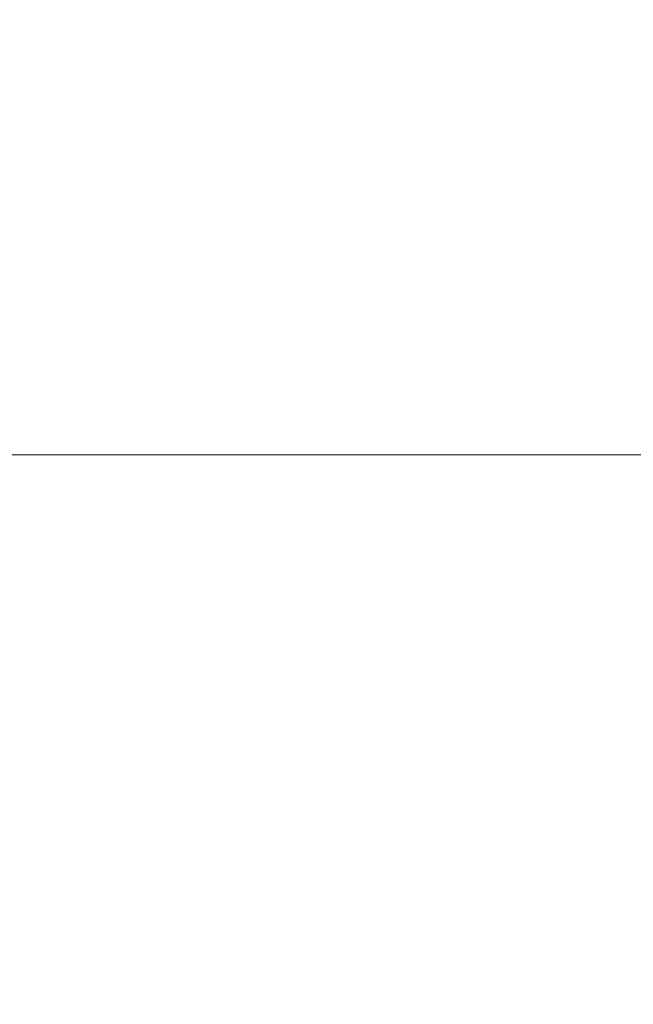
# Model space of a CAD drawing. Header units: millimetres. Extents: x -79464 to -76785, y -3788210 to -3782955.
# Tile 58 of 131: x -78332.19261 to -78332.18657, y -3785139.98132 to -3785139.97163. Entities that reach past the tile are written whole.
import ezdxf

# ---------------------------------------------------------------- set-up
doc = ezdxf.new("R2010")
doc.units = ezdxf.units.MM
doc.header["$LTSCALE"] = 8
doc.header["$MEASUREMENT"] = 0
doc.layers.add('VPM TEMPLATE', color=7, linetype='Continuous')

msp = doc.modelspace()

# ---------------------------------------------------------------- linework, layer by layer
at = {"layer": 'VPM TEMPLATE', "color": 7, "lineweight": 9}
for points in [[(-78327.5190875, -3785142.0659724), (-78327.5190875, -3785139.1339935), (-78328.4623166, -3785139.1339935), (-78328.7763142, -3785139.4776327), (-78331.5713876, -3785139.4776327), (-78331.5713876, -3785139.9759096), (-78332.6716155, -3785139.9759096), (-78332.6716155, -3785137.3568878)], [(-78332.6716155, -3785138.4479423), (-78332.6716155, -3785138.9474465), (-78332.6716155, -3785139.4457233), (-78332.6716155, -3785139.9452275), (-78332.6716155, -3785139.9759096), (-78331.5713876, -3785139.9759096), (-78331.7605279, -3785139.9759096), (-78332.6085688, -3785139.9759096), (-78332.6716155, -3785139.9759096), (-78332.6716155, -3785137.3568878)], [(-78332.6716155, -3785138.4479423), (-78332.6716155, -3785138.9474465), (-78332.6716155, -3785139.4457233), (-78332.6716155, -3785139.9452275), (-78332.6716155, -3785139.9759096), (-78331.5713876, -3785139.9759096), (-78331.7605279, -3785139.9759096), (-78332.6085688, -3785139.9759096), (-78332.6716155, -3785139.9759096), (-78332.6716155, -3785137.3568878)], [(-78332.6716155, -3785138.4479423), (-78332.6716155, -3785138.9474465), (-78332.6716155, -3785139.4457233), (-78332.6716155, -3785139.9452275), (-78332.6716155, -3785139.9759096), (-78331.5713876, -3785139.9759096), (-78331.7605279, -3785139.9759096), (-78332.6085688, -3785139.9759096), (-78332.6716155, -3785139.9759096), (-78332.6716155, -3785137.3568878)], [(-78332.6716155, -3785138.4479423), (-78332.6716155, -3785138.9474465), (-78332.6716155, -3785139.4457233), (-78332.6716155, -3785139.9452275), (-78332.6716155, -3785139.9759096), (-78331.5713876, -3785139.9759096), (-78331.7605279, -3785139.9759096), (-78332.6085688, -3785139.9759096), (-78332.6716155, -3785139.9759096), (-78332.6716155, -3785137.3568878)], [(-78332.6716155, -3785138.4479423), (-78332.6716155, -3785138.9474465), (-78332.6716155, -3785139.4457233), (-78332.6716155, -3785139.9452275), (-78332.6716155, -3785139.9759096), (-78331.5713876, -3785139.9759096), (-78331.7605279, -3785139.9759096), (-78332.6085688, -3785139.9759096), (-78332.6716155, -3785139.9759096), (-78332.6716155, -3785137.3568878)], [(-78332.6716155, -3785138.4479423), (-78332.6716155, -3785138.9474465), (-78332.6716155, -3785139.4457233), (-78332.6716155, -3785139.9452275), (-78332.6716155, -3785139.9759096), (-78331.5713876, -3785139.9759096), (-78331.7605279, -3785139.9759096), (-78332.6085688, -3785139.9759096), (-78332.6716155, -3785139.9759096), (-78332.6716155, -3785137.3568878)], [(-78332.6716155, -3785138.4479423), (-78332.6716155, -3785138.9474465), (-78332.6716155, -3785139.4457233), (-78332.6716155, -3785139.9452275), (-78332.6716155, -3785139.9759096), (-78331.5713876, -3785139.9759096), (-78331.7605279, -3785139.9759096), (-78332.6085688, -3785139.9759096), (-78332.6716155, -3785139.9759096), (-78332.6716155, -3785137.3568878)], [(-78332.6716155, -3785138.4479423), (-78332.6716155, -3785138.9474465), (-78332.6716155, -3785139.4457233), (-78332.6716155, -3785139.9452275), (-78332.6716155, -3785139.9759096), (-78331.5713876, -3785139.9759096), (-78331.7605279, -3785139.9759096), (-78332.6085688, -3785139.9759096), (-78332.6716155, -3785139.9759096), (-78332.6716155, -3785137.3568878)], [(-78332.6716155, -3785138.4479423), (-78332.6716155, -3785138.9474465), (-78332.6716155, -3785139.4457233), (-78332.6716155, -3785139.9452275), (-78332.6716155, -3785139.9759096), (-78331.5713876, -3785139.9759096), (-78331.7605279, -3785139.9759096), (-78332.6085688, -3785139.9759096), (-78332.6716155, -3785139.9759096), (-78332.6716155, -3785137.3568878)], [(-78332.6716155, -3785138.4479423), (-78332.6716155, -3785138.9474465), (-78332.6716155, -3785139.4457233), (-78332.6716155, -3785139.9452275), (-78332.6716155, -3785139.9759096), (-78331.5713876, -3785139.9759096), (-78331.7605279, -3785139.9759096), (-78332.6085688, -3785139.9759096), (-78332.6716155, -3785139.9759096), (-78332.6716155, -3785137.3568878)], [(-78332.6716155, -3785138.4479423), (-78332.6716155, -3785138.9474465), (-78332.6716155, -3785139.4457233), (-78332.6716155, -3785139.9452275), (-78332.6716155, -3785139.9759096), (-78331.5713876, -3785139.9759096), (-78331.7605279, -3785139.9759096), (-78332.6085688, -3785139.9759096), (-78332.6716155, -3785139.9759096), (-78332.6716155, -3785137.3568878)], [(-78332.6716155, -3785138.4479423), (-78332.6716155, -3785138.9474465), (-78332.6716155, -3785139.4457233), (-78332.6716155, -3785139.9452275), (-78332.6716155, -3785139.9759096), (-78331.5713876, -3785139.9759096), (-78331.7605279, -3785139.9759096), (-78332.6085688, -3785139.9759096), (-78332.6716155, -3785139.9759096), (-78332.6716155, -3785137.3568878)], [(-78332.6716155, -3785138.4479423), (-78332.6716155, -3785138.9474465), (-78332.6716155, -3785139.4457233), (-78332.6716155, -3785139.9452275), (-78332.6716155, -3785139.9759096), (-78331.5713876, -3785139.9759096), (-78331.7605279, -3785139.9759096), (-78332.6085688, -3785139.9759096), (-78332.6716155, -3785139.9759096), (-78332.6716155, -3785137.3568878)], [(-78332.6716155, -3785138.4479423), (-78332.6716155, -3785138.9474465), (-78332.6716155, -3785139.4457233), (-78332.6716155, -3785139.9452275), (-78332.6716155, -3785139.9759096), (-78331.5713876, -3785139.9759096), (-78331.7605279, -3785139.9759096), (-78332.6085688, -3785139.9759096), (-78332.6716155, -3785139.9759096), (-78332.6716155, -3785137.3568878)], [(-78332.6716155, -3785138.4479423), (-78332.6716155, -3785138.9474465), (-78332.6716155, -3785139.4457233), (-78332.6716155, -3785139.9452275), (-78332.6716155, -3785139.9759096), (-78331.5713876, -3785139.9759096), (-78331.7605279, -3785139.9759096), (-78332.6085688, -3785139.9759096), (-78332.6716155, -3785139.9759096), (-78332.6716155, -3785137.3568878)], [(-78332.6716155, -3785138.4479423), (-78332.6716155, -3785138.9474465), (-78332.6716155, -3785139.4457233), (-78332.6716155, -3785139.9452275), (-78332.6716155, -3785139.9759096), (-78331.5713876, -3785139.9759096), (-78331.7605279, -3785139.9759096), (-78332.6085688, -3785139.9759096), (-78332.6716155, -3785139.9759096), (-78332.6716155, -3785137.3568878)], [(-78332.6716155, -3785138.4479423), (-78332.6716155, -3785138.9474465), (-78332.6716155, -3785139.4457233), (-78332.6716155, -3785139.9452275), (-78332.6716155, -3785139.9759096), (-78331.5713876, -3785139.9759096), (-78331.7605279, -3785139.9759096), (-78332.6085688, -3785139.9759096), (-78332.6716155, -3785139.9759096), (-78332.6716155, -3785137.3568878)], [(-78332.6716155, -3785138.4479423), (-78332.6716155, -3785138.9474465), (-78332.6716155, -3785139.4457233), (-78332.6716155, -3785139.9452275), (-78332.6716155, -3785139.9759096), (-78331.5713876, -3785139.9759096), (-78331.7605279, -3785139.9759096), (-78332.6085688, -3785139.9759096), (-78332.6716155, -3785139.9759096), (-78332.6716155, -3785137.3568878)], [(-78332.6716155, -3785138.4479423), (-78332.6716155, -3785138.9474465), (-78332.6716155, -3785139.4457233), (-78332.6716155, -3785139.9452275), (-78332.6716155, -3785139.9759096), (-78331.5713876, -3785139.9759096), (-78331.7605279, -3785139.9759096), (-78332.6085688, -3785139.9759096), (-78332.6716155, -3785139.9759096), (-78332.6716155, -3785137.3568878)], [(-78332.6716155, -3785138.4479423), (-78332.6716155, -3785138.9474465), (-78332.6716155, -3785139.4457233), (-78332.6716155, -3785139.9452275), (-78332.6716155, -3785139.9759096), (-78331.5713876, -3785139.9759096), (-78331.7605279, -3785139.9759096), (-78332.6085688, -3785139.9759096), (-78332.6716155, -3785139.9759096), (-78332.6716155, -3785137.3568878)], [(-78332.6716155, -3785138.4479423), (-78332.6716155, -3785138.9474465), (-78332.6716155, -3785139.4457233), (-78332.6716155, -3785139.9452275), (-78332.6716155, -3785139.9759096), (-78331.5713876, -3785139.9759096), (-78331.7605279, -3785139.9759096), (-78332.6085688, -3785139.9759096), (-78332.6716155, -3785139.9759096), (-78332.6716155, -3785137.3568878)], [(-78332.6716155, -3785138.4479423), (-78332.6716155, -3785138.9474465), (-78332.6716155, -3785139.4457233), (-78332.6716155, -3785139.9452275), (-78332.6716155, -3785139.9759096), (-78331.5713876, -3785139.9759096), (-78331.7605279, -3785139.9759096), (-78332.6085688, -3785139.9759096), (-78332.6716155, -3785139.9759096), (-78332.6716155, -3785137.3568878)], [(-78332.6716155, -3785138.4479423), (-78332.6716155, -3785138.9474465), (-78332.6716155, -3785139.4457233), (-78332.6716155, -3785139.9452275), (-78332.6716155, -3785139.9759096), (-78331.5713876, -3785139.9759096), (-78331.7605279, -3785139.9759096), (-78332.6085688, -3785139.9759096), (-78332.6716155, -3785139.9759096), (-78332.6716155, -3785137.3568878)], [(-78332.6716155, -3785138.4479423), (-78332.6716155, -3785138.9474465), (-78332.6716155, -3785139.4457233), (-78332.6716155, -3785139.9452275), (-78332.6716155, -3785139.9759096), (-78331.5713876, -3785139.9759096), (-78331.7605279, -3785139.9759096), (-78332.6085688, -3785139.9759096), (-78332.6716155, -3785139.9759096), (-78332.6716155, -3785137.3568878)], [(-78332.6716155, -3785138.4479423), (-78332.6716155, -3785138.9474465), (-78332.6716155, -3785139.4457233), (-78332.6716155, -3785139.9452275), (-78332.6716155, -3785139.9759096), (-78331.5713876, -3785139.9759096), (-78331.7605279, -3785139.9759096), (-78332.6085688, -3785139.9759096), (-78332.6716155, -3785139.9759096), (-78332.6716155, -3785137.3568878)], [(-78332.6716155, -3785138.4479423), (-78332.6716155, -3785138.9474465), (-78332.6716155, -3785139.4457233), (-78332.6716155, -3785139.9452275), (-78332.6716155, -3785139.9759096), (-78331.5713876, -3785139.9759096), (-78331.7605279, -3785139.9759096), (-78332.6085688, -3785139.9759096), (-78332.6716155, -3785139.9759096), (-78332.6716155, -3785137.3568878)], [(-78332.6716155, -3785138.4479423), (-78332.6716155, -3785138.9474465), (-78332.6716155, -3785139.4457233), (-78332.6716155, -3785139.9452275), (-78332.6716155, -3785139.9759096), (-78331.5713876, -3785139.9759096), (-78331.7605279, -3785139.9759096), (-78332.6085688, -3785139.9759096), (-78332.6716155, -3785139.9759096), (-78332.6716155, -3785137.3568878)], [(-78332.6716155, -3785138.4479423), (-78332.6716155, -3785138.9474465), (-78332.6716155, -3785139.4457233), (-78332.6716155, -3785139.9452275), (-78332.6716155, -3785139.9759096), (-78331.5713876, -3785139.9759096), (-78331.7605279, -3785139.9759096), (-78332.6085688, -3785139.9759096), (-78332.6716155, -3785139.9759096), (-78332.6716155, -3785137.3568878)], [(-78332.6716155, -3785138.4479423), (-78332.6716155, -3785138.9474465), (-78332.6716155, -3785139.4457233), (-78332.6716155, -3785139.9452275), (-78332.6716155, -3785139.9759096), (-78331.5713876, -3785139.9759096), (-78331.7605279, -3785139.9759096), (-78332.6085688, -3785139.9759096), (-78332.6716155, -3785139.9759096), (-78332.6716155, -3785137.3568878)], [(-78332.6716155, -3785138.4479423), (-78332.6716155, -3785138.9474465), (-78332.6716155, -3785139.4457233), (-78332.6716155, -3785139.9452275), (-78332.6716155, -3785139.9759096), (-78331.5713876, -3785139.9759096), (-78331.7605279, -3785139.9759096), (-78332.6085688, -3785139.9759096), (-78332.6716155, -3785139.9759096), (-78332.6716155, -3785137.3568878)], [(-78332.6716155, -3785138.4479423), (-78332.6716155, -3785138.9474465), (-78332.6716155, -3785139.4457233), (-78332.6716155, -3785139.9452275), (-78332.6716155, -3785139.9759096), (-78331.5713876, -3785139.9759096), (-78331.7605279, -3785139.9759096), (-78332.6085688, -3785139.9759096), (-78332.6716155, -3785139.9759096), (-78332.6716155, -3785137.3568878)], [(-78332.6716155, -3785138.4479423), (-78332.6716155, -3785138.9474465), (-78332.6716155, -3785139.4457233), (-78332.6716155, -3785139.9452275), (-78332.6716155, -3785139.9759096), (-78331.5713876, -3785139.9759096), (-78331.7605279, -3785139.9759096), (-78332.6085688, -3785139.9759096), (-78332.6716155, -3785139.9759096), (-78332.6716155, -3785137.3568878)], [(-78332.6716155, -3785138.4479423), (-78332.6716155, -3785138.9474465), (-78332.6716155, -3785139.4457233), (-78332.6716155, -3785139.9452275), (-78332.6716155, -3785139.9759096), (-78331.5713876, -3785139.9759096), (-78331.7605279, -3785139.9759096), (-78332.6085688, -3785139.9759096), (-78332.6716155, -3785139.9759096), (-78332.6716155, -3785137.3568878)], [(-78332.6716155, -3785138.4479423), (-78332.6716155, -3785138.9474465), (-78332.6716155, -3785139.4457233), (-78332.6716155, -3785139.9452275), (-78332.6716155, -3785139.9759096), (-78331.5713876, -3785139.9759096), (-78331.7605279, -3785139.9759096), (-78332.6085688, -3785139.9759096), (-78332.6716155, -3785139.9759096), (-78332.6716155, -3785137.3568878)], [(-78332.6716155, -3785138.4479423), (-78332.6716155, -3785138.9474465), (-78332.6716155, -3785139.4457233), (-78332.6716155, -3785139.9452275), (-78332.6716155, -3785139.9759096), (-78331.5713876, -3785139.9759096), (-78331.7605279, -3785139.9759096), (-78332.6085688, -3785139.9759096), (-78332.6716155, -3785139.9759096), (-78332.6716155, -3785137.3568878)], [(-78332.6716155, -3785138.4479423), (-78332.6716155, -3785138.9474465), (-78332.6716155, -3785139.4457233), (-78332.6716155, -3785139.9452275), (-78332.6716155, -3785139.9759096), (-78331.5713876, -3785139.9759096), (-78331.7605279, -3785139.9759096), (-78332.6085688, -3785139.9759096), (-78332.6716155, -3785139.9759096), (-78332.6716155, -3785137.3568878)], [(-78332.6716155, -3785138.4479423), (-78332.6716155, -3785138.9474465), (-78332.6716155, -3785139.4457233), (-78332.6716155, -3785139.9452275), (-78332.6716155, -3785139.9759096), (-78331.5713876, -3785139.9759096), (-78331.7605279, -3785139.9759096), (-78332.6085688, -3785139.9759096), (-78332.6716155, -3785139.9759096), (-78332.6716155, -3785137.3568878)], [(-78332.6716155, -3785138.4479423), (-78332.6716155, -3785138.9474465), (-78332.6716155, -3785139.4457233), (-78332.6716155, -3785139.9452275), (-78332.6716155, -3785139.9759096), (-78331.5713876, -3785139.9759096), (-78331.7605279, -3785139.9759096), (-78332.6085688, -3785139.9759096), (-78332.6716155, -3785139.9759096), (-78332.6716155, -3785137.3568878)], [(-78332.6716155, -3785138.4479423), (-78332.6716155, -3785138.9474465), (-78332.6716155, -3785139.4457233), (-78332.6716155, -3785139.9452275), (-78332.6716155, -3785139.9759096), (-78331.5713876, -3785139.9759096), (-78331.7605279, -3785139.9759096), (-78332.6085688, -3785139.9759096), (-78332.6716155, -3785139.9759096), (-78332.6716155, -3785137.3568878)], [(-78332.6716155, -3785138.4479423), (-78332.6716155, -3785138.9474465), (-78332.6716155, -3785139.4457233), (-78332.6716155, -3785139.9452275), (-78332.6716155, -3785139.9759096), (-78331.5713876, -3785139.9759096), (-78331.7605279, -3785139.9759096), (-78332.6085688, -3785139.9759096), (-78332.6716155, -3785139.9759096), (-78332.6716155, -3785137.3568878)], [(-78332.6716155, -3785138.4479423), (-78332.6716155, -3785138.9474465), (-78332.6716155, -3785139.4457233), (-78332.6716155, -3785139.9452275), (-78332.6716155, -3785139.9759096), (-78331.5713876, -3785139.9759096), (-78331.7605279, -3785139.9759096), (-78332.6085688, -3785139.9759096), (-78332.6716155, -3785139.9759096), (-78332.6716155, -3785137.3568878)], [(-78332.6716155, -3785138.4479423), (-78332.6716155, -3785138.9474465), (-78332.6716155, -3785139.4457233), (-78332.6716155, -3785139.9452275), (-78332.6716155, -3785139.9759096), (-78331.5713876, -3785139.9759096), (-78331.7605279, -3785139.9759096), (-78332.6085688, -3785139.9759096), (-78332.6716155, -3785139.9759096), (-78332.6716155, -3785137.3568878)], [(-78332.6716155, -3785138.4479423), (-78332.6716155, -3785138.9474465), (-78332.6716155, -3785139.4457233), (-78332.6716155, -3785139.9452275), (-78332.6716155, -3785139.9759096), (-78331.5713876, -3785139.9759096), (-78331.7605279, -3785139.9759096), (-78332.6085688, -3785139.9759096), (-78332.6716155, -3785139.9759096), (-78332.6716155, -3785137.3568878)], [(-78332.6716155, -3785138.4479423), (-78332.6716155, -3785138.9474465), (-78332.6716155, -3785139.4457233), (-78332.6716155, -3785139.9452275), (-78332.6716155, -3785139.9759096), (-78331.5713876, -3785139.9759096), (-78331.7605279, -3785139.9759096), (-78332.6085688, -3785139.9759096), (-78332.6716155, -3785139.9759096), (-78332.6716155, -3785137.3568878)], [(-78332.6716155, -3785138.4479423), (-78332.6716155, -3785138.9474465), (-78332.6716155, -3785139.4457233), (-78332.6716155, -3785139.9452275), (-78332.6716155, -3785139.9759096), (-78331.5713876, -3785139.9759096), (-78331.7605279, -3785139.9759096), (-78332.6085688, -3785139.9759096), (-78332.6716155, -3785139.9759096), (-78332.6716155, -3785137.3568878)], [(-78332.6716155, -3785138.4479423), (-78332.6716155, -3785138.9474465), (-78332.6716155, -3785139.4457233), (-78332.6716155, -3785139.9452275), (-78332.6716155, -3785139.9759096), (-78331.5713876, -3785139.9759096), (-78331.7605279, -3785139.9759096), (-78332.6085688, -3785139.9759096), (-78332.6716155, -3785139.9759096), (-78332.6716155, -3785137.3568878)], [(-78332.6716155, -3785138.4479423), (-78332.6716155, -3785138.9474465), (-78332.6716155, -3785139.4457233), (-78332.6716155, -3785139.9452275), (-78332.6716155, -3785139.9759096), (-78331.5713876, -3785139.9759096), (-78331.7605279, -3785139.9759096), (-78332.6085688, -3785139.9759096), (-78332.6716155, -3785139.9759096), (-78332.6716155, -3785137.3568878)], [(-78332.6716155, -3785138.4479423), (-78332.6716155, -3785138.9474465), (-78332.6716155, -3785139.4457233), (-78332.6716155, -3785139.9452275), (-78332.6716155, -3785139.9759096), (-78331.5713876, -3785139.9759096), (-78331.7605279, -3785139.9759096), (-78332.6085688, -3785139.9759096), (-78332.6716155, -3785139.9759096), (-78332.6716155, -3785137.3568878)], [(-78332.6716155, -3785138.4479423), (-78332.6716155, -3785138.9474465), (-78332.6716155, -3785139.4457233), (-78332.6716155, -3785139.9452275), (-78332.6716155, -3785139.9759096), (-78331.5713876, -3785139.9759096), (-78331.7605279, -3785139.9759096), (-78332.6085688, -3785139.9759096), (-78332.6716155, -3785139.9759096), (-78332.6716155, -3785137.3568878)], [(-78332.6716155, -3785138.4479423), (-78332.6716155, -3785138.9474465), (-78332.6716155, -3785139.4457233), (-78332.6716155, -3785139.9452275), (-78332.6716155, -3785139.9759096), (-78331.5713876, -3785139.9759096), (-78331.7605279, -3785139.9759096), (-78332.6085688, -3785139.9759096), (-78332.6716155, -3785139.9759096), (-78332.6716155, -3785137.3568878)], [(-78332.6716155, -3785138.4479423), (-78332.6716155, -3785138.9474465), (-78332.6716155, -3785139.4457233), (-78332.6716155, -3785139.9452275), (-78332.6716155, -3785139.9759096), (-78331.5713876, -3785139.9759096), (-78331.7605279, -3785139.9759096), (-78332.6085688, -3785139.9759096), (-78332.6716155, -3785139.9759096), (-78332.6716155, -3785137.3568878)], [(-78332.6716155, -3785138.4479423), (-78332.6716155, -3785138.9474465), (-78332.6716155, -3785139.4457233), (-78332.6716155, -3785139.9452275), (-78332.6716155, -3785139.9759096), (-78331.5713876, -3785139.9759096), (-78331.7605279, -3785139.9759096), (-78332.6085688, -3785139.9759096), (-78332.6716155, -3785139.9759096), (-78332.6716155, -3785137.3568878)], [(-78332.6716155, -3785138.4479423), (-78332.6716155, -3785138.9474465), (-78332.6716155, -3785139.4457233), (-78332.6716155, -3785139.9452275), (-78332.6716155, -3785139.9759096), (-78331.5713876, -3785139.9759096), (-78331.7605279, -3785139.9759096), (-78332.6085688, -3785139.9759096), (-78332.6716155, -3785139.9759096), (-78332.6716155, -3785137.3568878)], [(-78332.6716155, -3785138.4479423), (-78332.6716155, -3785138.9474465), (-78332.6716155, -3785139.4457233), (-78332.6716155, -3785139.9452275), (-78332.6716155, -3785139.9759096), (-78331.5713876, -3785139.9759096), (-78331.7605279, -3785139.9759096), (-78332.6085688, -3785139.9759096), (-78332.6716155, -3785139.9759096), (-78332.6716155, -3785137.3568878)], [(-78332.6716155, -3785138.4479423), (-78332.6716155, -3785138.9474465), (-78332.6716155, -3785139.4457233), (-78332.6716155, -3785139.9452275), (-78332.6716155, -3785139.9759096), (-78331.5713876, -3785139.9759096), (-78331.7605279, -3785139.9759096), (-78332.6085688, -3785139.9759096), (-78332.6716155, -3785139.9759096), (-78332.6716155, -3785137.3568878)], [(-78332.6716155, -3785138.4479423), (-78332.6716155, -3785138.9474465), (-78332.6716155, -3785139.4457233), (-78332.6716155, -3785139.9452275), (-78332.6716155, -3785139.9759096), (-78331.5713876, -3785139.9759096), (-78331.7605279, -3785139.9759096), (-78332.6085688, -3785139.9759096), (-78332.6716155, -3785139.9759096), (-78332.6716155, -3785137.3568878)], [(-78332.6716155, -3785138.4479423), (-78332.6716155, -3785138.9474465), (-78332.6716155, -3785139.4457233), (-78332.6716155, -3785139.9452275), (-78332.6716155, -3785139.9759096), (-78331.5713876, -3785139.9759096), (-78331.7605279, -3785139.9759096), (-78332.6085688, -3785139.9759096), (-78332.6716155, -3785139.9759096), (-78332.6716155, -3785137.3568878)], [(-78332.6716155, -3785138.4479423), (-78332.6716155, -3785138.9474465), (-78332.6716155, -3785139.4457233), (-78332.6716155, -3785139.9452275), (-78332.6716155, -3785139.9759096), (-78331.5713876, -3785139.9759096), (-78331.7605279, -3785139.9759096), (-78332.6085688, -3785139.9759096), (-78332.6716155, -3785139.9759096), (-78332.6716155, -3785137.3568878)], [(-78332.6716155, -3785138.4479423), (-78332.6716155, -3785138.9474465), (-78332.6716155, -3785139.4457233), (-78332.6716155, -3785139.9452275), (-78332.6716155, -3785139.9759096), (-78331.5713876, -3785139.9759096), (-78331.7605279, -3785139.9759096), (-78332.6085688, -3785139.9759096), (-78332.6716155, -3785139.9759096), (-78332.6716155, -3785137.3568878)], [(-78332.6716155, -3785138.4479423), (-78332.6716155, -3785138.9474465), (-78332.6716155, -3785139.4457233), (-78332.6716155, -3785139.9452275), (-78332.6716155, -3785139.9759096), (-78331.5713876, -3785139.9759096), (-78331.7605279, -3785139.9759096), (-78332.6085688, -3785139.9759096), (-78332.6716155, -3785139.9759096), (-78332.6716155, -3785137.3568878)], [(-78332.6716155, -3785138.4479423), (-78332.6716155, -3785138.9474465), (-78332.6716155, -3785139.4457233), (-78332.6716155, -3785139.9452275), (-78332.6716155, -3785139.9759096), (-78331.5713876, -3785139.9759096), (-78331.7605279, -3785139.9759096), (-78332.6085688, -3785139.9759096), (-78332.6716155, -3785139.9759096), (-78332.6716155, -3785137.3568878)], [(-78332.6716155, -3785138.4479423), (-78332.6716155, -3785138.9474465), (-78332.6716155, -3785139.4457233), (-78332.6716155, -3785139.9452275), (-78332.6716155, -3785139.9759096), (-78331.5713876, -3785139.9759096), (-78331.7605279, -3785139.9759096), (-78332.6085688, -3785139.9759096), (-78332.6716155, -3785139.9759096), (-78332.6716155, -3785137.3568878)], [(-78332.6716155, -3785138.4479423), (-78332.6716155, -3785138.9474465), (-78332.6716155, -3785139.4457233), (-78332.6716155, -3785139.9452275), (-78332.6716155, -3785139.9759096), (-78331.5713876, -3785139.9759096), (-78331.7605279, -3785139.9759096), (-78332.6085688, -3785139.9759096), (-78332.6716155, -3785139.9759096), (-78332.6716155, -3785137.3568878)], [(-78332.6716155, -3785138.4479423), (-78332.6716155, -3785138.9474465), (-78332.6716155, -3785139.4457233), (-78332.6716155, -3785139.9452275), (-78332.6716155, -3785139.9759096), (-78331.5713876, -3785139.9759096), (-78331.7605279, -3785139.9759096), (-78332.6085688, -3785139.9759096), (-78332.6716155, -3785139.9759096), (-78332.6716155, -3785137.3568878)], [(-78332.6716155, -3785138.4479423), (-78332.6716155, -3785138.9474465), (-78332.6716155, -3785139.4457233), (-78332.6716155, -3785139.9452275), (-78332.6716155, -3785139.9759096), (-78331.5713876, -3785139.9759096), (-78331.7605279, -3785139.9759096), (-78332.6085688, -3785139.9759096), (-78332.6716155, -3785139.9759096), (-78332.6716155, -3785137.3568878)], [(-78332.6716155, -3785138.4479423), (-78332.6716155, -3785138.9474465), (-78332.6716155, -3785139.4457233), (-78332.6716155, -3785139.9452275), (-78332.6716155, -3785139.9759096), (-78331.5713876, -3785139.9759096), (-78331.7605279, -3785139.9759096), (-78332.6085688, -3785139.9759096), (-78332.6716155, -3785139.9759096), (-78332.6716155, -3785137.3568878)], [(-78332.6716155, -3785138.4479423), (-78332.6716155, -3785138.9474465), (-78332.6716155, -3785139.4457233), (-78332.6716155, -3785139.9452275), (-78332.6716155, -3785139.9759096), (-78331.5713876, -3785139.9759096), (-78331.7605279, -3785139.9759096), (-78332.6085688, -3785139.9759096), (-78332.6716155, -3785139.9759096), (-78332.6716155, -3785137.3568878)], [(-78332.6716155, -3785138.4479423), (-78332.6716155, -3785138.9474465), (-78332.6716155, -3785139.4457233), (-78332.6716155, -3785139.9452275), (-78332.6716155, -3785139.9759096), (-78331.5713876, -3785139.9759096), (-78331.7605279, -3785139.9759096), (-78332.6085688, -3785139.9759096), (-78332.6716155, -3785139.9759096), (-78332.6716155, -3785137.3568878)], [(-78332.6716155, -3785138.4479423), (-78332.6716155, -3785138.9474465), (-78332.6716155, -3785139.4457233), (-78332.6716155, -3785139.9452275), (-78332.6716155, -3785139.9759096), (-78331.5713876, -3785139.9759096), (-78331.7605279, -3785139.9759096), (-78332.6085688, -3785139.9759096), (-78332.6716155, -3785139.9759096), (-78332.6716155, -3785137.3568878)], [(-78332.6716155, -3785138.4479423), (-78332.6716155, -3785138.9474465), (-78332.6716155, -3785139.4457233), (-78332.6716155, -3785139.9452275), (-78332.6716155, -3785139.9759096), (-78331.5713876, -3785139.9759096), (-78331.7605279, -3785139.9759096), (-78332.6085688, -3785139.9759096), (-78332.6716155, -3785139.9759096), (-78332.6716155, -3785137.3568878)], [(-78332.6716155, -3785138.4479423), (-78332.6716155, -3785138.9474465), (-78332.6716155, -3785139.4457233), (-78332.6716155, -3785139.9452275), (-78332.6716155, -3785139.9759096), (-78331.5713876, -3785139.9759096), (-78331.7605279, -3785139.9759096), (-78332.6085688, -3785139.9759096), (-78332.6716155, -3785139.9759096), (-78332.6716155, -3785137.3568878)], [(-78332.6716155, -3785138.4479423), (-78332.6716155, -3785138.9474465), (-78332.6716155, -3785139.4457233), (-78332.6716155, -3785139.9452275), (-78332.6716155, -3785139.9759096), (-78331.5713876, -3785139.9759096), (-78331.7605279, -3785139.9759096), (-78332.6085688, -3785139.9759096), (-78332.6716155, -3785139.9759096), (-78332.6716155, -3785137.3568878)], [(-78332.6716155, -3785138.4479423), (-78332.6716155, -3785138.9474465), (-78332.6716155, -3785139.4457233), (-78332.6716155, -3785139.9452275), (-78332.6716155, -3785139.9759096), (-78331.5713876, -3785139.9759096), (-78331.7605279, -3785139.9759096), (-78332.6085688, -3785139.9759096), (-78332.6716155, -3785139.9759096), (-78332.6716155, -3785137.3568878)], [(-78332.6716155, -3785138.4479423), (-78332.6716155, -3785138.9474465), (-78332.6716155, -3785139.4457233), (-78332.6716155, -3785139.9452275), (-78332.6716155, -3785139.9759096), (-78331.5713876, -3785139.9759096), (-78331.7605279, -3785139.9759096), (-78332.6085688, -3785139.9759096), (-78332.6716155, -3785139.9759096), (-78332.6716155, -3785137.3568878)], [(-78332.6716155, -3785138.4479423), (-78332.6716155, -3785138.9474465), (-78332.6716155, -3785139.4457233), (-78332.6716155, -3785139.9452275), (-78332.6716155, -3785139.9759096), (-78331.5713876, -3785139.9759096), (-78331.7605279, -3785139.9759096), (-78332.6085688, -3785139.9759096), (-78332.6716155, -3785139.9759096), (-78332.6716155, -3785137.3568878)], [(-78332.6716155, -3785138.4479423), (-78332.6716155, -3785138.9474465), (-78332.6716155, -3785139.4457233), (-78332.6716155, -3785139.9452275), (-78332.6716155, -3785139.9759096), (-78331.5713876, -3785139.9759096), (-78331.7605279, -3785139.9759096), (-78332.6085688, -3785139.9759096), (-78332.6716155, -3785139.9759096), (-78332.6716155, -3785137.3568878)], [(-78332.6716155, -3785138.4479423), (-78332.6716155, -3785138.9474465), (-78332.6716155, -3785139.4457233), (-78332.6716155, -3785139.9452275), (-78332.6716155, -3785139.9759096), (-78331.5713876, -3785139.9759096), (-78331.7605279, -3785139.9759096), (-78332.6085688, -3785139.9759096), (-78332.6716155, -3785139.9759096), (-78332.6716155, -3785137.3568878)], [(-78332.6716155, -3785138.4479423), (-78332.6716155, -3785138.9474465), (-78332.6716155, -3785139.4457233), (-78332.6716155, -3785139.9452275), (-78332.6716155, -3785139.9759096), (-78331.5713876, -3785139.9759096), (-78331.7605279, -3785139.9759096), (-78332.6085688, -3785139.9759096), (-78332.6716155, -3785139.9759096), (-78332.6716155, -3785137.3568878)], [(-78332.6716155, -3785138.4479423), (-78332.6716155, -3785138.9474465), (-78332.6716155, -3785139.4457233), (-78332.6716155, -3785139.9452275), (-78332.6716155, -3785139.9759096), (-78331.5713876, -3785139.9759096), (-78331.7605279, -3785139.9759096), (-78332.6085688, -3785139.9759096), (-78332.6716155, -3785139.9759096), (-78332.6716155, -3785137.3568878)], [(-78332.6716155, -3785138.4479423), (-78332.6716155, -3785138.9474465), (-78332.6716155, -3785139.4457233), (-78332.6716155, -3785139.9452275), (-78332.6716155, -3785139.9759096), (-78331.5713876, -3785139.9759096), (-78331.7605279, -3785139.9759096), (-78332.6085688, -3785139.9759096), (-78332.6716155, -3785139.9759096), (-78332.6716155, -3785137.3568878)], [(-78332.6716155, -3785138.4479423), (-78332.6716155, -3785138.9474465), (-78332.6716155, -3785139.4457233), (-78332.6716155, -3785139.9452275), (-78332.6716155, -3785139.9759096), (-78331.5713876, -3785139.9759096), (-78331.7605279, -3785139.9759096), (-78332.6085688, -3785139.9759096), (-78332.6716155, -3785139.9759096), (-78332.6716155, -3785137.3568878)], [(-78332.6716155, -3785138.4479423), (-78332.6716155, -3785138.9474465), (-78332.6716155, -3785139.4457233), (-78332.6716155, -3785139.9452275), (-78332.6716155, -3785139.9759096), (-78331.5713876, -3785139.9759096), (-78331.7605279, -3785139.9759096), (-78332.6085688, -3785139.9759096), (-78332.6716155, -3785139.9759096), (-78332.6716155, -3785137.3568878)], [(-78332.6716155, -3785138.4479423), (-78332.6716155, -3785138.9474465), (-78332.6716155, -3785139.4457233), (-78332.6716155, -3785139.9452275), (-78332.6716155, -3785139.9759096), (-78331.5713876, -3785139.9759096), (-78331.7605279, -3785139.9759096), (-78332.6085688, -3785139.9759096), (-78332.6716155, -3785139.9759096), (-78332.6716155, -3785137.3568878)], [(-78332.6716155, -3785138.4479423), (-78332.6716155, -3785138.9474465), (-78332.6716155, -3785139.4457233), (-78332.6716155, -3785139.9452275), (-78332.6716155, -3785139.9759096), (-78331.5713876, -3785139.9759096), (-78331.7605279, -3785139.9759096), (-78332.6085688, -3785139.9759096), (-78332.6716155, -3785139.9759096), (-78332.6716155, -3785137.3568878)], [(-78332.6716155, -3785138.4479423), (-78332.6716155, -3785138.9474465), (-78332.6716155, -3785139.4457233), (-78332.6716155, -3785139.9452275), (-78332.6716155, -3785139.9759096), (-78331.5713876, -3785139.9759096), (-78331.7605279, -3785139.9759096), (-78332.6085688, -3785139.9759096), (-78332.6716155, -3785139.9759096), (-78332.6716155, -3785137.3568878)], [(-78332.6716155, -3785138.4479423), (-78332.6716155, -3785138.9474465), (-78332.6716155, -3785139.4457233), (-78332.6716155, -3785139.9452275), (-78332.6716155, -3785139.9759096), (-78331.5713876, -3785139.9759096), (-78331.7605279, -3785139.9759096), (-78332.6085688, -3785139.9759096), (-78332.6716155, -3785139.9759096), (-78332.6716155, -3785137.3568878)], [(-78332.6716155, -3785138.4479423), (-78332.6716155, -3785138.9474465), (-78332.6716155, -3785139.4457233), (-78332.6716155, -3785139.9452275), (-78332.6716155, -3785139.9759096), (-78331.5713876, -3785139.9759096), (-78331.7605279, -3785139.9759096), (-78332.6085688, -3785139.9759096), (-78332.6716155, -3785139.9759096), (-78332.6716155, -3785137.3568878)], [(-78332.6716155, -3785138.4479423), (-78332.6716155, -3785138.9474465), (-78332.6716155, -3785139.4457233), (-78332.6716155, -3785139.9452275), (-78332.6716155, -3785139.9759096), (-78331.5713876, -3785139.9759096), (-78331.7605279, -3785139.9759096), (-78332.6085688, -3785139.9759096), (-78332.6716155, -3785139.9759096), (-78332.6716155, -3785137.3568878)], [(-78332.6716155, -3785138.4479423), (-78332.6716155, -3785138.9474465), (-78332.6716155, -3785139.4457233), (-78332.6716155, -3785139.9452275), (-78332.6716155, -3785139.9759096), (-78331.5713876, -3785139.9759096), (-78331.7605279, -3785139.9759096), (-78332.6085688, -3785139.9759096), (-78332.6716155, -3785139.9759096), (-78332.6716155, -3785137.3568878)], [(-78332.6716155, -3785138.4479423), (-78332.6716155, -3785138.9474465), (-78332.6716155, -3785139.4457233), (-78332.6716155, -3785139.9452275), (-78332.6716155, -3785139.9759096), (-78331.5713876, -3785139.9759096), (-78331.7605279, -3785139.9759096), (-78332.6085688, -3785139.9759096), (-78332.6716155, -3785139.9759096), (-78332.6716155, -3785137.3568878)], [(-78332.6716155, -3785138.4479423), (-78332.6716155, -3785138.9474465), (-78332.6716155, -3785139.4457233), (-78332.6716155, -3785139.9452275), (-78332.6716155, -3785139.9759096), (-78331.5713876, -3785139.9759096), (-78331.7605279, -3785139.9759096), (-78332.6085688, -3785139.9759096), (-78332.6716155, -3785139.9759096), (-78332.6716155, -3785137.3568878)], [(-78332.6716155, -3785138.4479423), (-78332.6716155, -3785138.9474465), (-78332.6716155, -3785139.4457233), (-78332.6716155, -3785139.9452275), (-78332.6716155, -3785139.9759096), (-78331.5713876, -3785139.9759096), (-78331.7605279, -3785139.9759096), (-78332.6085688, -3785139.9759096), (-78332.6716155, -3785139.9759096), (-78332.6716155, -3785137.3568878)], [(-78332.6716155, -3785138.4479423), (-78332.6716155, -3785138.9474465), (-78332.6716155, -3785139.4457233), (-78332.6716155, -3785139.9452275), (-78332.6716155, -3785139.9759096), (-78331.5713876, -3785139.9759096), (-78331.7605279, -3785139.9759096), (-78332.6085688, -3785139.9759096), (-78332.6716155, -3785139.9759096), (-78332.6716155, -3785137.3568878)], [(-78332.6716155, -3785138.4479423), (-78332.6716155, -3785138.9474465), (-78332.6716155, -3785139.4457233), (-78332.6716155, -3785139.9452275), (-78332.6716155, -3785139.9759096), (-78331.5713876, -3785139.9759096), (-78331.7605279, -3785139.9759096), (-78332.6085688, -3785139.9759096), (-78332.6716155, -3785139.9759096), (-78332.6716155, -3785137.3568878)], [(-78332.6716155, -3785138.4479423), (-78332.6716155, -3785138.9474465), (-78332.6716155, -3785139.4457233), (-78332.6716155, -3785139.9452275), (-78332.6716155, -3785139.9759096), (-78331.5713876, -3785139.9759096), (-78331.7605279, -3785139.9759096), (-78332.6085688, -3785139.9759096), (-78332.6716155, -3785139.9759096), (-78332.6716155, -3785137.3568878)], [(-78332.6716155, -3785138.4479423), (-78332.6716155, -3785138.9474465), (-78332.6716155, -3785139.4457233), (-78332.6716155, -3785139.9452275), (-78332.6716155, -3785139.9759096), (-78331.5713876, -3785139.9759096), (-78331.7605279, -3785139.9759096), (-78332.6085688, -3785139.9759096), (-78332.6716155, -3785139.9759096), (-78332.6716155, -3785137.3568878)], [(-78332.6716155, -3785138.4479423), (-78332.6716155, -3785138.9474465), (-78332.6716155, -3785139.4457233), (-78332.6716155, -3785139.9452275), (-78332.6716155, -3785139.9759096), (-78331.5713876, -3785139.9759096), (-78331.7605279, -3785139.9759096), (-78332.6085688, -3785139.9759096), (-78332.6716155, -3785139.9759096), (-78332.6716155, -3785137.3568878)], [(-78332.6716155, -3785138.4479423), (-78332.6716155, -3785138.9474465), (-78332.6716155, -3785139.4457233), (-78332.6716155, -3785139.9452275), (-78332.6716155, -3785139.9759096), (-78331.5713876, -3785139.9759096), (-78331.7605279, -3785139.9759096), (-78332.6085688, -3785139.9759096), (-78332.6716155, -3785139.9759096), (-78332.6716155, -3785137.3568878)], [(-78332.6716155, -3785138.4479423), (-78332.6716155, -3785138.9474465), (-78332.6716155, -3785139.4457233), (-78332.6716155, -3785139.9452275), (-78332.6716155, -3785139.9759096), (-78331.5713876, -3785139.9759096), (-78331.7605279, -3785139.9759096), (-78332.6085688, -3785139.9759096), (-78332.6716155, -3785139.9759096), (-78332.6716155, -3785137.3568878)], [(-78332.6716155, -3785138.4479423), (-78332.6716155, -3785138.9474465), (-78332.6716155, -3785139.4457233), (-78332.6716155, -3785139.9452275), (-78332.6716155, -3785139.9759096), (-78331.5713876, -3785139.9759096), (-78331.7605279, -3785139.9759096), (-78332.6085688, -3785139.9759096), (-78332.6716155, -3785139.9759096), (-78332.6716155, -3785137.3568878)], [(-78332.6716155, -3785138.4479423), (-78332.6716155, -3785138.9474465), (-78332.6716155, -3785139.4457233), (-78332.6716155, -3785139.9452275), (-78332.6716155, -3785139.9759096), (-78331.5713876, -3785139.9759096), (-78331.7605279, -3785139.9759096), (-78332.6085688, -3785139.9759096), (-78332.6716155, -3785139.9759096), (-78332.6716155, -3785137.3568878)], [(-78332.6716155, -3785138.4479423), (-78332.6716155, -3785138.9474465), (-78332.6716155, -3785139.4457233), (-78332.6716155, -3785139.9452275), (-78332.6716155, -3785139.9759096), (-78331.5713876, -3785139.9759096), (-78331.7605279, -3785139.9759096), (-78332.6085688, -3785139.9759096), (-78332.6716155, -3785139.9759096), (-78332.6716155, -3785137.3568878)], [(-78332.6716155, -3785138.4479423), (-78332.6716155, -3785138.9474465), (-78332.6716155, -3785139.4457233), (-78332.6716155, -3785139.9452275), (-78332.6716155, -3785139.9759096), (-78331.5713876, -3785139.9759096), (-78331.7605279, -3785139.9759096), (-78332.6085688, -3785139.9759096), (-78332.6716155, -3785139.9759096), (-78332.6716155, -3785137.3568878)], [(-78332.6716155, -3785138.4479423), (-78332.6716155, -3785138.9474465), (-78332.6716155, -3785139.4457233), (-78332.6716155, -3785139.9452275), (-78332.6716155, -3785139.9759096), (-78331.5713876, -3785139.9759096), (-78331.7605279, -3785139.9759096), (-78332.6085688, -3785139.9759096), (-78332.6716155, -3785139.9759096), (-78332.6716155, -3785137.3568878)], [(-78332.6716155, -3785138.4479423), (-78332.6716155, -3785138.9474465), (-78332.6716155, -3785139.4457233), (-78332.6716155, -3785139.9452275), (-78332.6716155, -3785139.9759096), (-78331.5713876, -3785139.9759096), (-78331.7605279, -3785139.9759096), (-78332.6085688, -3785139.9759096), (-78332.6716155, -3785139.9759096), (-78332.6716155, -3785137.3568878)], [(-78332.6716155, -3785138.4479423), (-78332.6716155, -3785138.9474465), (-78332.6716155, -3785139.4457233), (-78332.6716155, -3785139.9452275), (-78332.6716155, -3785139.9759096), (-78331.5713876, -3785139.9759096), (-78331.7605279, -3785139.9759096), (-78332.6085688, -3785139.9759096), (-78332.6716155, -3785139.9759096), (-78332.6716155, -3785137.3568878)], [(-78332.6716155, -3785138.4479423), (-78332.6716155, -3785138.9474465), (-78332.6716155, -3785139.4457233), (-78332.6716155, -3785139.9452275), (-78332.6716155, -3785139.9759096), (-78331.5713876, -3785139.9759096), (-78331.7605279, -3785139.9759096), (-78332.6085688, -3785139.9759096), (-78332.6716155, -3785139.9759096), (-78332.6716155, -3785137.3568878)], [(-78332.6716155, -3785138.4479423), (-78332.6716155, -3785138.9474465), (-78332.6716155, -3785139.4457233), (-78332.6716155, -3785139.9452275), (-78332.6716155, -3785139.9759096), (-78331.5713876, -3785139.9759096), (-78331.7605279, -3785139.9759096), (-78332.6085688, -3785139.9759096), (-78332.6716155, -3785139.9759096), (-78332.6716155, -3785137.3568878)], [(-78332.6716155, -3785138.4479423), (-78332.6716155, -3785138.9474465), (-78332.6716155, -3785139.4457233), (-78332.6716155, -3785139.9452275), (-78332.6716155, -3785139.9759096), (-78331.5713876, -3785139.9759096), (-78331.7605279, -3785139.9759096), (-78332.6085688, -3785139.9759096), (-78332.6716155, -3785139.9759096), (-78332.6716155, -3785137.3568878)], [(-78332.6716155, -3785138.4479423), (-78332.6716155, -3785138.9474465), (-78332.6716155, -3785139.4457233), (-78332.6716155, -3785139.9452275), (-78332.6716155, -3785139.9759096), (-78331.5713876, -3785139.9759096), (-78331.7605279, -3785139.9759096), (-78332.6085688, -3785139.9759096), (-78332.6716155, -3785139.9759096), (-78332.6716155, -3785137.3568878)], [(-78332.6716155, -3785138.4479423), (-78332.6716155, -3785138.9474465), (-78332.6716155, -3785139.4457233), (-78332.6716155, -3785139.9452275), (-78332.6716155, -3785139.9759096), (-78331.5713876, -3785139.9759096), (-78331.7605279, -3785139.9759096), (-78332.6085688, -3785139.9759096), (-78332.6716155, -3785139.9759096), (-78332.6716155, -3785137.3568878)], [(-78332.6716155, -3785138.4479423), (-78332.6716155, -3785138.9474465), (-78332.6716155, -3785139.4457233), (-78332.6716155, -3785139.9452275), (-78332.6716155, -3785139.9759096), (-78331.5713876, -3785139.9759096), (-78331.7605279, -3785139.9759096), (-78332.6085688, -3785139.9759096), (-78332.6716155, -3785139.9759096), (-78332.6716155, -3785137.3568878)], [(-78332.6716155, -3785138.4479423), (-78332.6716155, -3785138.9474465), (-78332.6716155, -3785139.4457233), (-78332.6716155, -3785139.9452275), (-78332.6716155, -3785139.9759096), (-78331.5713876, -3785139.9759096), (-78331.7605279, -3785139.9759096), (-78332.6085688, -3785139.9759096), (-78332.6716155, -3785139.9759096), (-78332.6716155, -3785137.3568878)], [(-78332.6716155, -3785138.4479423), (-78332.6716155, -3785138.9474465), (-78332.6716155, -3785139.4457233), (-78332.6716155, -3785139.9452275), (-78332.6716155, -3785139.9759096), (-78331.5713876, -3785139.9759096), (-78331.7605279, -3785139.9759096), (-78332.6085688, -3785139.9759096), (-78332.6716155, -3785139.9759096), (-78332.6716155, -3785137.3568878)], [(-78332.6716155, -3785138.4479423), (-78332.6716155, -3785138.9474465), (-78332.6716155, -3785139.4457233), (-78332.6716155, -3785139.9452275), (-78332.6716155, -3785139.9759096), (-78331.5713876, -3785139.9759096), (-78331.7605279, -3785139.9759096), (-78332.6085688, -3785139.9759096), (-78332.6716155, -3785139.9759096), (-78332.6716155, -3785137.3568878)], [(-78332.6716155, -3785138.4479423), (-78332.6716155, -3785138.9474465), (-78332.6716155, -3785139.4457233), (-78332.6716155, -3785139.9452275), (-78332.6716155, -3785139.9759096), (-78331.5713876, -3785139.9759096), (-78331.7605279, -3785139.9759096), (-78332.6085688, -3785139.9759096), (-78332.6716155, -3785139.9759096), (-78332.6716155, -3785137.3568878)], [(-78332.6716155, -3785138.4479423), (-78332.6716155, -3785138.9474465), (-78332.6716155, -3785139.4457233), (-78332.6716155, -3785139.9452275), (-78332.6716155, -3785139.9759096), (-78331.5713876, -3785139.9759096), (-78331.7605279, -3785139.9759096), (-78332.6085688, -3785139.9759096), (-78332.6716155, -3785139.9759096), (-78332.6716155, -3785137.3568878)], [(-78332.6716155, -3785138.4479423), (-78332.6716155, -3785138.9474465), (-78332.6716155, -3785139.4457233), (-78332.6716155, -3785139.9452275), (-78332.6716155, -3785139.9759096), (-78331.5713876, -3785139.9759096), (-78331.7605279, -3785139.9759096), (-78332.6085688, -3785139.9759096), (-78332.6716155, -3785139.9759096), (-78332.6716155, -3785137.3568878)], [(-78332.6716155, -3785138.4479423), (-78332.6716155, -3785138.9474465), (-78332.6716155, -3785139.4457233), (-78332.6716155, -3785139.9452275), (-78332.6716155, -3785139.9759096), (-78331.5713876, -3785139.9759096), (-78331.7605279, -3785139.9759096), (-78332.6085688, -3785139.9759096), (-78332.6716155, -3785139.9759096), (-78332.6716155, -3785137.3568878)], [(-78332.6716155, -3785138.4479423), (-78332.6716155, -3785138.9474465), (-78332.6716155, -3785139.4457233), (-78332.6716155, -3785139.9452275), (-78332.6716155, -3785139.9759096), (-78331.5713876, -3785139.9759096), (-78331.7605279, -3785139.9759096), (-78332.6085688, -3785139.9759096), (-78332.6716155, -3785139.9759096), (-78332.6716155, -3785137.3568878)], [(-78332.6716155, -3785138.4479423), (-78332.6716155, -3785138.9474465), (-78332.6716155, -3785139.4457233), (-78332.6716155, -3785139.9452275), (-78332.6716155, -3785139.9759096), (-78331.5713876, -3785139.9759096), (-78331.7605279, -3785139.9759096), (-78332.6085688, -3785139.9759096), (-78332.6716155, -3785139.9759096), (-78332.6716155, -3785137.3568878)], [(-78332.6716155, -3785138.4479423), (-78332.6716155, -3785138.9474465), (-78332.6716155, -3785139.4457233), (-78332.6716155, -3785139.9452275), (-78332.6716155, -3785139.9759096), (-78331.5713876, -3785139.9759096), (-78331.7605279, -3785139.9759096), (-78332.6085688, -3785139.9759096), (-78332.6716155, -3785139.9759096), (-78332.6716155, -3785137.3568878)], [(-78332.6716155, -3785138.4479423), (-78332.6716155, -3785138.9474465), (-78332.6716155, -3785139.4457233), (-78332.6716155, -3785139.9452275), (-78332.6716155, -3785139.9759096), (-78331.5713876, -3785139.9759096), (-78331.7605279, -3785139.9759096), (-78332.6085688, -3785139.9759096), (-78332.6716155, -3785139.9759096), (-78332.6716155, -3785137.3568878)], [(-78332.6716155, -3785138.4479423), (-78332.6716155, -3785138.9474465), (-78332.6716155, -3785139.4457233), (-78332.6716155, -3785139.9452275), (-78332.6716155, -3785139.9759096), (-78331.5713876, -3785139.9759096), (-78331.7605279, -3785139.9759096), (-78332.6085688, -3785139.9759096), (-78332.6716155, -3785139.9759096), (-78332.6716155, -3785137.3568878)], [(-78332.6716155, -3785138.4479423), (-78332.6716155, -3785138.9474465), (-78332.6716155, -3785139.4457233), (-78332.6716155, -3785139.9452275), (-78332.6716155, -3785139.9759096), (-78331.5713876, -3785139.9759096), (-78331.7605279, -3785139.9759096), (-78332.6085688, -3785139.9759096), (-78332.6716155, -3785139.9759096), (-78332.6716155, -3785137.3568878)], [(-78332.6716155, -3785138.4479423), (-78332.6716155, -3785138.9474465), (-78332.6716155, -3785139.4457233), (-78332.6716155, -3785139.9452275), (-78332.6716155, -3785139.9759096), (-78331.5713876, -3785139.9759096), (-78331.7605279, -3785139.9759096), (-78332.6085688, -3785139.9759096), (-78332.6716155, -3785139.9759096), (-78332.6716155, -3785137.3568878)], [(-78332.6716155, -3785138.4479423), (-78332.6716155, -3785138.9474465), (-78332.6716155, -3785139.4457233), (-78332.6716155, -3785139.9452275), (-78332.6716155, -3785139.9759096), (-78331.5713876, -3785139.9759096), (-78331.7605279, -3785139.9759096), (-78332.6085688, -3785139.9759096), (-78332.6716155, -3785139.9759096), (-78332.6716155, -3785137.3568878)], [(-78332.6716155, -3785138.4479423), (-78332.6716155, -3785138.9474465), (-78332.6716155, -3785139.4457233), (-78332.6716155, -3785139.9452275), (-78332.6716155, -3785139.9759096), (-78331.5713876, -3785139.9759096), (-78331.7605279, -3785139.9759096), (-78332.6085688, -3785139.9759096), (-78332.6716155, -3785139.9759096), (-78332.6716155, -3785137.3568878)], [(-78332.6716155, -3785138.4479423), (-78332.6716155, -3785138.9474465), (-78332.6716155, -3785139.4457233), (-78332.6716155, -3785139.9452275), (-78332.6716155, -3785139.9759096), (-78331.5713876, -3785139.9759096), (-78331.7605279, -3785139.9759096), (-78332.6085688, -3785139.9759096), (-78332.6716155, -3785139.9759096), (-78332.6716155, -3785137.3568878)], [(-78332.6716155, -3785138.4479423), (-78332.6716155, -3785138.9474465), (-78332.6716155, -3785139.4457233), (-78332.6716155, -3785139.9452275), (-78332.6716155, -3785139.9759096), (-78331.5713876, -3785139.9759096), (-78331.7605279, -3785139.9759096), (-78332.6085688, -3785139.9759096), (-78332.6716155, -3785139.9759096), (-78332.6716155, -3785137.3568878)], [(-78332.6716155, -3785138.4479423), (-78332.6716155, -3785138.9474465), (-78332.6716155, -3785139.4457233), (-78332.6716155, -3785139.9452275), (-78332.6716155, -3785139.9759096), (-78331.5713876, -3785139.9759096), (-78331.7605279, -3785139.9759096), (-78332.6085688, -3785139.9759096), (-78332.6716155, -3785139.9759096), (-78332.6716155, -3785137.3568878)], [(-78332.6716155, -3785138.4479423), (-78332.6716155, -3785138.9474465), (-78332.6716155, -3785139.4457233), (-78332.6716155, -3785139.9452275), (-78332.6716155, -3785139.9759096), (-78331.5713876, -3785139.9759096), (-78331.7605279, -3785139.9759096), (-78332.6085688, -3785139.9759096), (-78332.6716155, -3785139.9759096), (-78332.6716155, -3785137.3568878)], [(-78332.6716155, -3785138.4479423), (-78332.6716155, -3785138.9474465), (-78332.6716155, -3785139.4457233), (-78332.6716155, -3785139.9452275), (-78332.6716155, -3785139.9759096), (-78331.5713876, -3785139.9759096), (-78331.7605279, -3785139.9759096), (-78332.6085688, -3785139.9759096), (-78332.6716155, -3785139.9759096), (-78332.6716155, -3785137.3568878)], [(-78332.6716155, -3785138.4479423), (-78332.6716155, -3785138.9474465), (-78332.6716155, -3785139.4457233), (-78332.6716155, -3785139.9452275), (-78332.6716155, -3785139.9759096), (-78331.5713876, -3785139.9759096), (-78331.7605279, -3785139.9759096), (-78332.6085688, -3785139.9759096), (-78332.6716155, -3785139.9759096), (-78332.6716155, -3785137.3568878)], [(-78332.6716155, -3785138.4479423), (-78332.6716155, -3785138.9474465), (-78332.6716155, -3785139.4457233), (-78332.6716155, -3785139.9452275), (-78332.6716155, -3785139.9759096), (-78331.5713876, -3785139.9759096), (-78331.7605279, -3785139.9759096), (-78332.6085688, -3785139.9759096), (-78332.6716155, -3785139.9759096), (-78332.6716155, -3785137.3568878)], [(-78332.6716155, -3785138.4479423), (-78332.6716155, -3785138.9474465), (-78332.6716155, -3785139.4457233), (-78332.6716155, -3785139.9452275), (-78332.6716155, -3785139.9759096), (-78331.5713876, -3785139.9759096), (-78331.7605279, -3785139.9759096), (-78332.6085688, -3785139.9759096), (-78332.6716155, -3785139.9759096), (-78332.6716155, -3785137.3568878)], [(-78332.6716155, -3785138.4479423), (-78332.6716155, -3785138.9474465), (-78332.6716155, -3785139.4457233), (-78332.6716155, -3785139.9452275), (-78332.6716155, -3785139.9759096), (-78331.5713876, -3785139.9759096), (-78331.7605279, -3785139.9759096), (-78332.6085688, -3785139.9759096), (-78332.6716155, -3785139.9759096), (-78332.6716155, -3785137.3568878)], [(-78332.6716155, -3785138.4479423), (-78332.6716155, -3785138.9474465), (-78332.6716155, -3785139.4457233), (-78332.6716155, -3785139.9452275), (-78332.6716155, -3785139.9759096), (-78331.5713876, -3785139.9759096), (-78331.7605279, -3785139.9759096), (-78332.6085688, -3785139.9759096), (-78332.6716155, -3785139.9759096), (-78332.6716155, -3785137.3568878)], [(-78332.6716155, -3785138.4479423), (-78332.6716155, -3785138.9474465), (-78332.6716155, -3785139.4457233), (-78332.6716155, -3785139.9452275), (-78332.6716155, -3785139.9759096), (-78331.5713876, -3785139.9759096), (-78331.7605279, -3785139.9759096), (-78332.6085688, -3785139.9759096), (-78332.6716155, -3785139.9759096), (-78332.6716155, -3785137.3568878)], [(-78332.6716155, -3785138.4479423), (-78332.6716155, -3785138.9474465), (-78332.6716155, -3785139.4457233), (-78332.6716155, -3785139.9452275), (-78332.6716155, -3785139.9759096), (-78331.5713876, -3785139.9759096), (-78331.7605279, -3785139.9759096), (-78332.6085688, -3785139.9759096), (-78332.6716155, -3785139.9759096), (-78332.6716155, -3785137.3568878)], [(-78332.6716155, -3785138.4479423), (-78332.6716155, -3785138.9474465), (-78332.6716155, -3785139.4457233), (-78332.6716155, -3785139.9452275), (-78332.6716155, -3785139.9759096), (-78331.5713876, -3785139.9759096), (-78331.7605279, -3785139.9759096), (-78332.6085688, -3785139.9759096), (-78332.6716155, -3785139.9759096), (-78332.6716155, -3785137.3568878)], [(-78332.6716155, -3785138.4479423), (-78332.6716155, -3785138.9474465), (-78332.6716155, -3785139.4457233), (-78332.6716155, -3785139.9452275), (-78332.6716155, -3785139.9759096), (-78331.5713876, -3785139.9759096), (-78331.7605279, -3785139.9759096), (-78332.6085688, -3785139.9759096), (-78332.6716155, -3785139.9759096), (-78332.6716155, -3785137.3568878)], [(-78332.6716155, -3785138.4479423), (-78332.6716155, -3785138.9474465), (-78332.6716155, -3785139.4457233), (-78332.6716155, -3785139.9452275), (-78332.6716155, -3785139.9759096), (-78331.5713876, -3785139.9759096), (-78331.7605279, -3785139.9759096), (-78332.6085688, -3785139.9759096), (-78332.6716155, -3785139.9759096), (-78332.6716155, -3785137.3568878)], [(-78332.6716155, -3785138.4479423), (-78332.6716155, -3785138.9474465), (-78332.6716155, -3785139.4457233), (-78332.6716155, -3785139.9452275), (-78332.6716155, -3785139.9759096), (-78331.5713876, -3785139.9759096), (-78331.7605279, -3785139.9759096), (-78332.6085688, -3785139.9759096), (-78332.6716155, -3785139.9759096), (-78332.6716155, -3785137.3568878)], [(-78332.6716155, -3785138.4479423), (-78332.6716155, -3785138.9474465), (-78332.6716155, -3785139.4457233), (-78332.6716155, -3785139.9452275), (-78332.6716155, -3785139.9759096), (-78331.5713876, -3785139.9759096), (-78331.7605279, -3785139.9759096), (-78332.6085688, -3785139.9759096), (-78332.6716155, -3785139.9759096), (-78332.6716155, -3785137.3568878)], [(-78332.6716155, -3785138.4479423), (-78332.6716155, -3785138.9474465), (-78332.6716155, -3785139.4457233), (-78332.6716155, -3785139.9452275), (-78332.6716155, -3785139.9759096), (-78331.5713876, -3785139.9759096), (-78331.7605279, -3785139.9759096), (-78332.6085688, -3785139.9759096), (-78332.6716155, -3785139.9759096), (-78332.6716155, -3785137.3568878)], [(-78332.6716155, -3785138.4479423), (-78332.6716155, -3785138.9474465), (-78332.6716155, -3785139.4457233), (-78332.6716155, -3785139.9452275), (-78332.6716155, -3785139.9759096), (-78331.5713876, -3785139.9759096), (-78331.7605279, -3785139.9759096), (-78332.6085688, -3785139.9759096), (-78332.6716155, -3785139.9759096), (-78332.6716155, -3785137.3568878)], [(-78332.6716155, -3785138.4479423), (-78332.6716155, -3785138.9474465), (-78332.6716155, -3785139.4457233), (-78332.6716155, -3785139.9452275), (-78332.6716155, -3785139.9759096), (-78331.5713876, -3785139.9759096), (-78331.7605279, -3785139.9759096), (-78332.6085688, -3785139.9759096), (-78332.6716155, -3785139.9759096), (-78332.6716155, -3785137.3568878)], [(-78332.6716155, -3785138.4479423), (-78332.6716155, -3785138.9474465), (-78332.6716155, -3785139.4457233), (-78332.6716155, -3785139.9452275), (-78332.6716155, -3785139.9759096), (-78331.5713876, -3785139.9759096), (-78331.7605279, -3785139.9759096), (-78332.6085688, -3785139.9759096), (-78332.6716155, -3785139.9759096), (-78332.6716155, -3785137.3568878)], [(-78332.6716155, -3785138.4479423), (-78332.6716155, -3785138.9474465), (-78332.6716155, -3785139.4457233), (-78332.6716155, -3785139.9452275), (-78332.6716155, -3785139.9759096), (-78331.5713876, -3785139.9759096), (-78331.7605279, -3785139.9759096), (-78332.6085688, -3785139.9759096), (-78332.6716155, -3785139.9759096), (-78332.6716155, -3785137.3568878)], [(-78332.6716155, -3785138.4479423), (-78332.6716155, -3785138.9474465), (-78332.6716155, -3785139.4457233), (-78332.6716155, -3785139.9452275), (-78332.6716155, -3785139.9759096), (-78331.5713876, -3785139.9759096), (-78331.7605279, -3785139.9759096), (-78332.6085688, -3785139.9759096), (-78332.6716155, -3785139.9759096), (-78332.6716155, -3785137.3568878)], [(-78332.6716155, -3785138.4479423), (-78332.6716155, -3785138.9474465), (-78332.6716155, -3785139.4457233), (-78332.6716155, -3785139.9452275), (-78332.6716155, -3785139.9759096), (-78331.5713876, -3785139.9759096), (-78331.7605279, -3785139.9759096), (-78332.6085688, -3785139.9759096), (-78332.6716155, -3785139.9759096), (-78332.6716155, -3785137.3568878)], [(-78332.6716155, -3785138.4479423), (-78332.6716155, -3785138.9474465), (-78332.6716155, -3785139.4457233), (-78332.6716155, -3785139.9452275), (-78332.6716155, -3785139.9759096), (-78331.5713876, -3785139.9759096), (-78331.7605279, -3785139.9759096), (-78332.6085688, -3785139.9759096), (-78332.6716155, -3785139.9759096), (-78332.6716155, -3785137.3568878)], [(-78332.6716155, -3785138.4479423), (-78332.6716155, -3785138.9474465), (-78332.6716155, -3785139.4457233), (-78332.6716155, -3785139.9452275), (-78332.6716155, -3785139.9759096), (-78331.5713876, -3785139.9759096), (-78331.7605279, -3785139.9759096), (-78332.6085688, -3785139.9759096), (-78332.6716155, -3785139.9759096), (-78332.6716155, -3785137.3568878)], [(-78332.6716155, -3785138.4479423), (-78332.6716155, -3785138.9474465), (-78332.6716155, -3785139.4457233), (-78332.6716155, -3785139.9452275), (-78332.6716155, -3785139.9759096), (-78331.5713876, -3785139.9759096), (-78331.7605279, -3785139.9759096), (-78332.6085688, -3785139.9759096), (-78332.6716155, -3785139.9759096), (-78332.6716155, -3785137.3568878)], [(-78332.6716155, -3785138.4479423), (-78332.6716155, -3785138.9474465), (-78332.6716155, -3785139.4457233), (-78332.6716155, -3785139.9452275), (-78332.6716155, -3785139.9759096), (-78331.5713876, -3785139.9759096), (-78331.7605279, -3785139.9759096), (-78332.6085688, -3785139.9759096), (-78332.6716155, -3785139.9759096), (-78332.6716155, -3785137.3568878)]]:
    msp.add_lwpolyline(points, dxfattribs=at)

doc.saveas('drawing.dxf')
